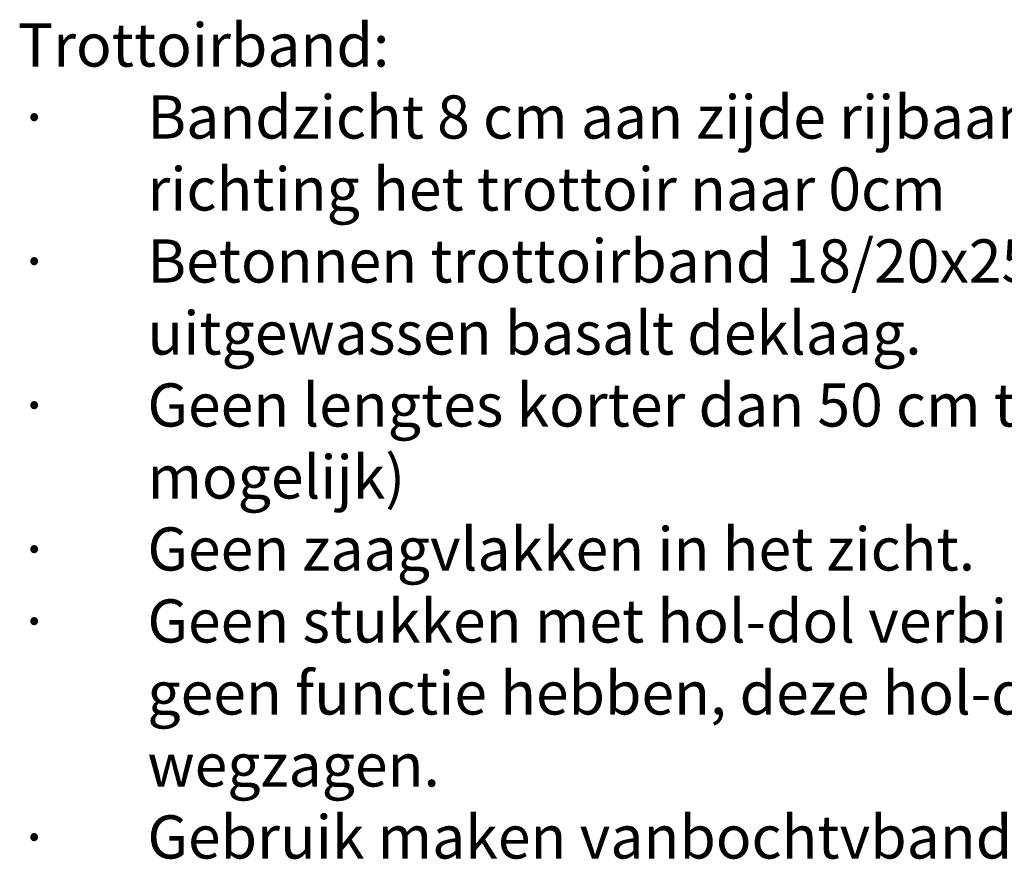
# Model space of a CAD drawing. Header units: metres. Extents: x 92403 to 95147, y 464428 to 465602.
# Tile 179 of 256: x 92702.71 to 92704.76, y 465017.45 to 465019.2. Entities that reach past the tile are written whole.
import ezdxf

# ---------------------------------------------------------------- set-up
doc = ezdxf.new("R2010")
doc.units = ezdxf.units.M
doc.layers.add('N-WE-VH-KANTOPSLUITING_TROTTOIRBAND_130 150-T18', color=10, linetype='CONTINUOUS', lineweight=18)
doc.styles.add('NLCS-ISO-M200-T18', font='NLCS-ISO.ttf', dxfattribs={"height": 0.36})

msp = doc.modelspace()

# ---------------------------------------------------------------- texts
at = {"layer": 'N-WE-VH-KANTOPSLUITING_TROTTOIRBAND_130 150-T18', "color": 7, "insert": (92702.704309, 465019.342443), "char_height": 0.09, "attachment_point": 1, "style": 'NLCS-ISO-M200-T18'}
msp.add_mtext_dynamic_manual_height_columns('\\A1;{\\fArial|b0|i0|c0|p34;\\PTrottoirband:\\P\\pxi-3,l3,t3;{\\fSymbol|b0|i0|c2|p18;·^I}Bandzicht 8 cm aan zijde rijbaan. Bandzicht verloopt\\P^Irichting het trottoir naar 0cm\\P{\\fSymbol|b0|i0|c2|p18;·^I}Betonnen trottoirband 18/20x25, zwart, met uitgewassen basalt deklaag. \\P{\\A0;\\fSymbol|b0|i0|c2|p18;·^I}\\A0;Geen lengtes korter dan 50 cm toepassen (indien mogelijk)\\P{\\fSymbol|b0|i0|c2|p18;·^I}Geen zaagvlakken in het zicht. \\P{\\fSymbol|b0|i0|c2|p18;·^I}Geen stukken met hol-dol verbinding plaatsen die geen functie hebben, deze hol-dolverbinding wegzagen.\\P{\\A1;\\fSymbol|b0|i0|c2|p18;·^I}\\A1;Gebruik maken vanbochtvbanden}', width=3.39160157, gutter_width=12.5, heights=[0], dxfattribs=at)

doc.saveas('drawing.dxf')
